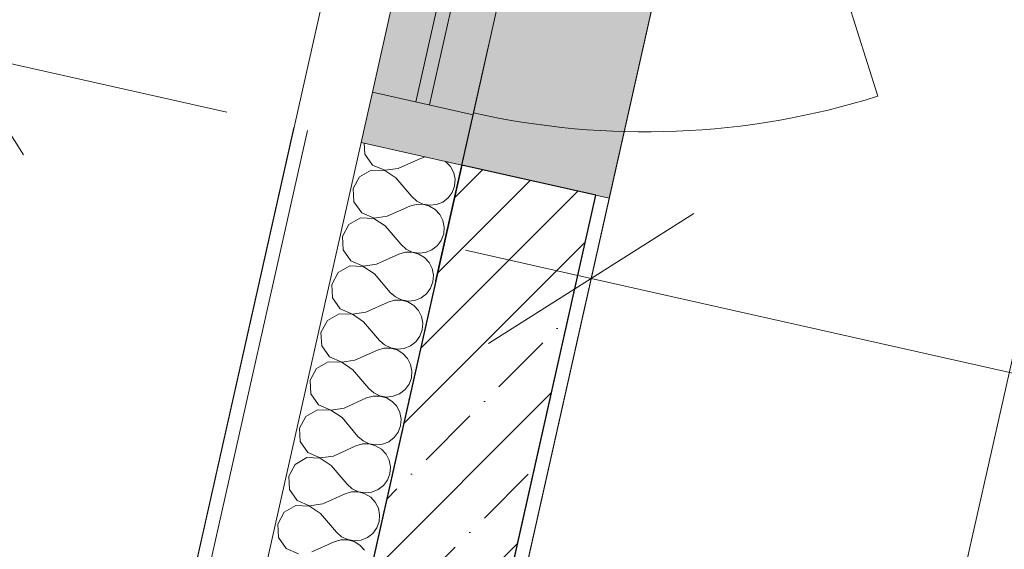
# Model space of a CAD drawing. Header units: millimetres. Extents: x -7145539 to 8272368, y 6117771 to 6337028.
# Tile 61 of 213: x -6875547 to -6874115, y 6142993 to 6143763. Entities that reach past the tile are written whole.
import ezdxf
from ezdxf.enums import TextEntityAlignment as Align

# ---------------------------------------------------------------- set-up
doc = ezdxf.new("R2010")
doc.units = ezdxf.units.MM
doc.header["$MEASUREMENT"] = 0
doc.linetypes.add('Штрихпунктирная', pattern=[670.277762, 352.777767, -176.388884, 0, -141.111112])
for name, color, linetype, lineweight in [('0_Ном._пера__120', 7, 'Continuous', 0), ('АР-Стены_внешние_.АР_Ном._пера__1', 7, 'Continuous', 30), ('АР-Стены_внешние_.АР_Ном._пера__120', 7, 'Continuous', 0), ('АР-Стены_внутренние_пилоны.АР_Ном._пера__1', 7, 'Continuous', 15), ('АР-Чертеж-Оси_Осевые размеры.АР_Ном._пера__120', 7, 'Continuous', 0), ('АР-Чертеж-Размеры.АР_Ном._пера__1', 7, 'Continuous', 0), ('Окна Archicad_Ном._пера__1', 7, 'Continuous', 0), ('Окна Archicad_Ном._пера__120', 7, 'Continuous', 0)]:
    doc.layers.add(name, color=color, linetype=linetype, lineweight=lineweight)
for name, color, linetype in [('S - квартира_помещение.АР', 7, 'Continuous'), ('АР-Стены_внешние_.АР', 7, 'Continuous'), ('АР-Стены_внутренние_пилоны.АР', 7, 'Continuous'), ('АР-Чертеж-Оси_Осевые размеры.АР', 7, 'Continuous'), ('АР-Чертеж-Размеры.АР', 7, 'Continuous'), ('Окна Archicad', 7, 'Continuous')]:
    doc.layers.add(name, color=color, linetype=linetype)
doc.styles.add('РЎР“Р•РќР•Р\xa0Р\x98Р\xa0_РЎРўР\x98Р›Р¬_2', font='GOTHIC.TTF')
doc.styles.add('РЎР“Р•РќР•Р\xa0Р\x98Р\xa0_РЎРўР\x98Р›Р¬_6', font='GOST_Common.ttf')
doc.dimstyles.new('СГЕНЕРИР_СТИЛЬ__5', dxfattribs={"dimtxt": 150, "dimasz": 237.5, "dimexe": 0.18, "dimexo": 0.0625, "dimgap": 0, "dimtad": 1, "dimdec": 0, "dimzin": 0, "dimdsep": 46, "dimtxsty": 'РЎР“Р•РќР•Р\xa0Р\x98Р\xa0_РЎРўР\x98Р›Р¬_6', "dimblk": 'ARROWHEAD_6', "dimblk1": 'ARROWHEAD_6', "dimblk2": 'ARROWHEAD_6', "dimcen": 0.09, "dimse1": 1, "dimse2": 1, "dimclrd": 7, "dimclre": 7, "dimclrt": 7, "dimazin": 0, "dimtfac": 1, "dimtdec": 4, "dimtmove": 0, "dimatfit": 3, "dimfxl": 1, "dimtolj": 1, "dimtzin": 0, "dimarcsym": 0})
doc.dimstyles.new('СГЕНЕРИР_СТИЛЬ__9', dxfattribs={"dimtxt": 150, "dimasz": 237.5, "dimexe": 0.18, "dimexo": 1000, "dimgap": 0, "dimtad": 1, "dimdec": 0, "dimzin": 0, "dimdsep": 46, "dimtxsty": 'РЎР“Р•РќР•Р\xa0Р\x98Р\xa0_РЎРўР\x98Р›Р¬_6', "dimblk": 'ARROWHEAD_6', "dimblk1": 'ARROWHEAD_6', "dimblk2": 'ARROWHEAD_6', "dimcen": 0.09, "dimclrd": 7, "dimclre": 7, "dimclrt": 7, "dimazin": 0, "dimtfac": 1, "dimtdec": 4, "dimtmove": 0, "dimatfit": 3, "dimfxl": 1, "dimtolj": 1, "dimtzin": 0, "dimarcsym": 0})

# ---------------------------------------------------------------- blocks, each defined once
blk = doc.blocks.new('*X904', base_point=(-6256761.3, 6562677.8))
at = {"layer": 'АР-Стены_внешние_.АР_Ном._пера__1', "color": 7, "linetype": 'Continuous', "lineweight": 0}
for p, q in [((-6875046.4, 6143583.4), (-6875045.6, 6143567.6)), ((-6875045.6, 6143567.6), (-6875034.4, 6143551.6)), ((-6874997.2, 6143546.7), (-6874964.6, 6143561.3)), ((-6874957.5, 6143563.4), (-6874964.6, 6143561.3)), ((-6875036, 6143544.2), (-6875053, 6143534.6)), ((-6875016.5, 6143543.6), (-6875036, 6143544.2)), ((-6875034.4, 6143551.6), (-6875016.5, 6143543.9)), ((-6875016.5, 6143543.9), (-6874997.2, 6143546.7)), ((-6874927.4, 6143556.4), (-6874927.9, 6143556.8)), ((-6874920.7, 6143549.2), (-6874927.4, 6143556.4)), ((-6874916.2, 6143540.4), (-6874920.7, 6143549.2)), ((-6875053, 6143534.6), (-6875062.3, 6143517.4)), ((-6875000.3, 6143532.8), (-6875016.5, 6143543.6)), ((-6875000.3, 6143532.8), (-6874977.1, 6143505.6)), ((-6874914.3, 6143530.8), (-6874916.2, 6143540.4)), ((-6874915.1, 6143520.9), (-6874914.3, 6143530.8)), ((-6875062.3, 6143517.4), (-6875061.2, 6143497.9)), ((-6874918.6, 6143511.7), (-6874915.1, 6143520.9)), ((-6874977.1, 6143505.6), (-6874969.7, 6143499)), ((-6874932.2, 6143497.8), (-6874924.4, 6143503.8)), ((-6874924.4, 6143503.8), (-6874918.6, 6143511.7)), ((-6875061.2, 6143497.9), (-6875050, 6143481.9)), ((-6875012.8, 6143477), (-6874980.2, 6143491.7)), ((-6874970.8, 6143494.4), (-6874980.2, 6143491.7)), ((-6874960.9, 6143494.5), (-6874970.8, 6143494.4)), ((-6874969.7, 6143499), (-6874960.9, 6143494.8)), ((-6874960.9, 6143494.8), (-6874951.2, 6143493.1)), ((-6874951.4, 6143491.9), (-6874960.9, 6143494.5)), ((-6874943, 6143486.7), (-6874951.4, 6143491.9)), ((-6874951.2, 6143493.1), (-6874941.4, 6143494.1)), ((-6874941.4, 6143494.1), (-6874932.2, 6143497.8)), ((-6875051.7, 6143474.6), (-6875068.6, 6143464.9)), ((-6875032.2, 6143473.9), (-6875051.7, 6143474.6)), ((-6875050, 6143481.9), (-6875032.1, 6143474.2)), ((-6875015.9, 6143463.1), (-6875032.2, 6143473.9)), ((-6875032.1, 6143474.2), (-6875012.8, 6143477)), ((-6874936.3, 6143479.5), (-6874943, 6143486.7)), ((-6874931.8, 6143470.7), (-6874936.3, 6143479.5)), ((-6875068.6, 6143464.9), (-6875078, 6143447.7)), ((-6875015.9, 6143463.1), (-6874992.8, 6143435.9)), ((-6874929.9, 6143461.1), (-6874931.8, 6143470.7)), ((-6874930.7, 6143451.3), (-6874929.9, 6143461.1)), ((-6875078, 6143447.7), (-6875076.9, 6143428.2)), ((-6874934.2, 6143442), (-6874930.7, 6143451.3)), ((-6874992.8, 6143435.9), (-6874985.4, 6143429.4)), ((-6874947.9, 6143428.1), (-6874940.1, 6143434.1)), ((-6874940.1, 6143434.1), (-6874934.2, 6143442)), ((-6875076.9, 6143428.2), (-6875065.7, 6143412.2)), ((-6875028.5, 6143407.3), (-6874995.9, 6143422)), ((-6874986.4, 6143424.7), (-6874995.9, 6143422)), ((-6874976.6, 6143424.8), (-6874986.4, 6143424.7)), ((-6874985.4, 6143429.4), (-6874976.5, 6143425.1)), ((-6874967.1, 6143422.2), (-6874976.6, 6143424.8)), ((-6874976.5, 6143425.1), (-6874966.8, 6143423.4)), ((-6874958.7, 6143417.1), (-6874967.1, 6143422.2)), ((-6874966.8, 6143423.4), (-6874957, 6143424.4)), ((-6874952, 6143409.8), (-6874958.7, 6143417.1)), ((-6874957, 6143424.4), (-6874947.9, 6143428.1)), ((-6875067.4, 6143404.9), (-6875084.3, 6143395.2)), ((-6875047.8, 6143404.2), (-6875067.4, 6143404.9)), ((-6875065.7, 6143412.2), (-6875047.8, 6143404.5)), ((-6875047.8, 6143404.5), (-6875028.5, 6143407.3)), ((-6875031.6, 6143393.4), (-6875047.8, 6143404.2)), ((-6874947.5, 6143401), (-6874952, 6143409.8)), ((-6874945.6, 6143391.4), (-6874947.5, 6143401)), ((-6875084.3, 6143395.2), (-6875093.6, 6143378)), ((-6875031.6, 6143393.4), (-6875008.4, 6143366.2)), ((-6874946.4, 6143381.6), (-6874945.6, 6143391.4)), ((-6875093.6, 6143378), (-6875092.5, 6143358.5)), ((-6874955.7, 6143364.4), (-6874949.9, 6143372.3)), ((-6874949.9, 6143372.3), (-6874946.4, 6143381.6)), ((-6875092.5, 6143358.5), (-6875081.4, 6143342.5)), ((-6875008.4, 6143366.2), (-6875001, 6143359.7)), ((-6875001, 6143359.7), (-6874992.2, 6143355.4)), ((-6874972.7, 6143354.7), (-6874963.5, 6143358.4)), ((-6874963.5, 6143358.4), (-6874955.7, 6143364.4)), ((-6875044.1, 6143337.6), (-6875011.5, 6143352.3)), ((-6875002.1, 6143355), (-6875011.5, 6143352.3)), ((-6874992.2, 6143355.1), (-6875002.1, 6143355)), ((-6874992.2, 6143355.4), (-6874982.5, 6143353.7)), ((-6874982.7, 6143352.5), (-6874992.2, 6143355.1)), ((-6874974.3, 6143347.4), (-6874982.7, 6143352.5)), ((-6874982.5, 6143353.7), (-6874972.7, 6143354.7)), ((-6874967.6, 6143340.1), (-6874974.3, 6143347.4)), ((-6875083, 6143335.2), (-6875099.9, 6143325.5)), ((-6875063.5, 6143334.5), (-6875083, 6143335.2)), ((-6875081.4, 6143342.5), (-6875063.4, 6143334.8)), ((-6875047.3, 6143323.7), (-6875063.5, 6143334.5)), ((-6875063.4, 6143334.8), (-6875044.1, 6143337.6)), ((-6874963.1, 6143331.4), (-6874967.6, 6143340.1)), ((-6874961.2, 6143321.7), (-6874963.1, 6143331.4)), ((-6875099.9, 6143325.5), (-6875109.3, 6143308.3)), ((-6875047.3, 6143323.7), (-6875024.1, 6143296.5)), ((-6874962.1, 6143311.9), (-6874961.2, 6143321.7)), ((-6875109.3, 6143308.3), (-6875108.2, 6143288.8)), ((-6874971.4, 6143294.7), (-6874965.5, 6143302.6)), ((-6874965.5, 6143302.6), (-6874962.1, 6143311.9)), ((-6875108.2, 6143288.8), (-6875097, 6143272.8)), ((-6875024.1, 6143296.5), (-6875016.7, 6143290)), ((-6875016.7, 6143290), (-6875007.8, 6143285.7)), ((-6874988.3, 6143285), (-6874979.2, 6143288.7)), ((-6874979.2, 6143288.7), (-6874971.4, 6143294.7)), ((-6875097, 6143272.8), (-6875079.1, 6143265.1)), ((-6875059.8, 6143267.9), (-6875027.2, 6143282.6)), ((-6875017.7, 6143285.3), (-6875027.2, 6143282.6)), ((-6875007.9, 6143285.4), (-6875017.7, 6143285.3)), ((-6874998.4, 6143282.8), (-6875007.9, 6143285.4)), ((-6875007.8, 6143285.7), (-6874998.1, 6143284)), ((-6874990, 6143277.7), (-6874998.4, 6143282.8)), ((-6874998.1, 6143284), (-6874988.3, 6143285)), ((-6874983.3, 6143270.4), (-6874990, 6143277.7)), ((-6875098.7, 6143265.5), (-6875115.6, 6143255.8)), ((-6875079.1, 6143264.8), (-6875098.7, 6143265.5)), ((-6875079.1, 6143265.1), (-6875059.8, 6143267.9)), ((-6875062.9, 6143254), (-6875079.1, 6143264.8)), ((-6874978.8, 6143261.7), (-6874983.3, 6143270.4)), ((-6874976.9, 6143252), (-6874978.8, 6143261.7)), ((-6875115.6, 6143255.8), (-6875124.9, 6143238.6)), ((-6875062.9, 6143254), (-6875039.7, 6143226.8)), ((-6874977.7, 6143242.2), (-6874976.9, 6143252)), ((-6875124.9, 6143238.6), (-6875123.8, 6143219.1)), ((-6874987, 6143225), (-6874981.2, 6143232.9)), ((-6874981.2, 6143232.9), (-6874977.7, 6143242.2)), ((-6875123.8, 6143219.1), (-6875112.7, 6143203.1)), ((-6875033.4, 6143215.6), (-6875042.9, 6143212.9)), ((-6875039.7, 6143226.8), (-6875032.4, 6143220.3)), ((-6875023.5, 6143215.7), (-6875033.4, 6143215.6)), ((-6875032.4, 6143220.3), (-6875023.5, 6143216)), ((-6875023.5, 6143216), (-6875013.8, 6143214.3)), ((-6875014, 6143213.1), (-6875023.5, 6143215.7)), ((-6875013.8, 6143214.3), (-6875004, 6143215.3)), ((-6875004, 6143215.3), (-6874994.8, 6143219)), ((-6874994.8, 6143219), (-6874987, 6143225)), ((-6875112.7, 6143203.1), (-6875094.7, 6143195.4)), ((-6875075.4, 6143198.2), (-6875042.9, 6143212.9)), ((-6875005.6, 6143208), (-6875014, 6143213.1)), ((-6874998.9, 6143200.8), (-6875005.6, 6143208)), ((-6874994.4, 6143192), (-6874998.9, 6143200.8)), ((-6875114.3, 6143195.8), (-6875131.3, 6143186.1)), ((-6875094.8, 6143195.1), (-6875114.3, 6143195.8)), ((-6875078.6, 6143184.3), (-6875094.8, 6143195.1)), ((-6875094.7, 6143195.4), (-6875075.4, 6143198.2)), ((-6874992.5, 6143182.3), (-6874994.4, 6143192)), ((-6875131.3, 6143186.1), (-6875140.6, 6143168.9)), ((-6875078.6, 6143184.3), (-6875055.4, 6143157.1)), ((-6874996.8, 6143163.3), (-6874993.4, 6143172.5)), ((-6874993.4, 6143172.5), (-6874992.5, 6143182.3)), ((-6875140.6, 6143168.9), (-6875139.5, 6143149.5)), ((-6875002.7, 6143155.3), (-6874996.8, 6143163.3)), ((-6875139.5, 6143149.5), (-6875128.3, 6143133.4)), ((-6875049, 6143146), (-6875058.5, 6143143.2)), ((-6875055.4, 6143157.1), (-6875048, 6143150.6)), ((-6875039.2, 6143146), (-6875049, 6143146)), ((-6875048, 6143150.6), (-6875039.1, 6143146.3)), ((-6875029.7, 6143143.4), (-6875039.2, 6143146)), ((-6875039.1, 6143146.3), (-6875029.4, 6143144.6)), ((-6875021.3, 6143138.3), (-6875029.7, 6143143.4)), ((-6875029.4, 6143144.6), (-6875019.6, 6143145.6)), ((-6875019.6, 6143145.6), (-6875010.5, 6143149.3)), ((-6875010.5, 6143149.3), (-6875002.7, 6143155.3)), ((-6875128.3, 6143133.4), (-6875110.4, 6143125.7)), ((-6875091.1, 6143128.5), (-6875058.5, 6143143.2)), ((-6875014.6, 6143131.1), (-6875021.3, 6143138.3)), ((-6875010.1, 6143122.3), (-6875014.6, 6143131.1)), ((-6875146.9, 6143116.4), (-6875156.2, 6143099.2)), ((-6875130, 6143126.1), (-6875146.9, 6143116.4)), ((-6875110.5, 6143125.4), (-6875130, 6143126.1)), ((-6875094.2, 6143114.6), (-6875110.5, 6143125.4)), ((-6875110.4, 6143125.7), (-6875091.1, 6143128.5)), ((-6875094.2, 6143114.6), (-6875071, 6143087.4)), ((-6875008.2, 6143112.6), (-6875010.1, 6143122.3)), ((-6875012.5, 6143093.6), (-6875009, 6143102.8)), ((-6875009, 6143102.8), (-6875008.2, 6143112.6)), ((-6875156.2, 6143099.2), (-6875155.1, 6143079.8)), ((-6875071, 6143087.4), (-6875063.7, 6143080.9)), ((-6875018.3, 6143085.6), (-6875012.5, 6143093.6)), ((-6875155.1, 6143079.8), (-6875144, 6143063.8)), ((-6875106.7, 6143058.8), (-6875074.2, 6143073.5)), ((-6875064.7, 6143076.3), (-6875074.2, 6143073.5)), ((-6875054.8, 6143076.3), (-6875064.7, 6143076.3)), ((-6875063.7, 6143080.9), (-6875054.8, 6143076.6)), ((-6875054.8, 6143076.6), (-6875045.1, 6143074.9)), ((-6875045.3, 6143073.7), (-6875054.8, 6143076.3)), ((-6875036.9, 6143068.6), (-6875045.3, 6143073.7)), ((-6875045.1, 6143074.9), (-6875035.3, 6143075.9)), ((-6875035.3, 6143075.9), (-6875026.1, 6143079.6)), ((-6875026.1, 6143079.6), (-6875018.3, 6143085.6)), ((-6875144, 6143063.8), (-6875126, 6143056)), ((-6875126, 6143056), (-6875106.7, 6143058.8)), ((-6875030.2, 6143061.4), (-6875036.9, 6143068.6)), ((-6875025.8, 6143052.6), (-6875030.2, 6143061.4)), ((-6875162.6, 6143046.7), (-6875171.9, 6143029.6)), ((-6875145.6, 6143056.4), (-6875162.6, 6143046.7)), ((-6875126.1, 6143055.7), (-6875145.6, 6143056.4)), ((-6875109.9, 6143044.9), (-6875126.1, 6143055.7)), ((-6875109.9, 6143044.9), (-6875086.7, 6143017.7)), ((-6875023.9, 6143042.9), (-6875025.8, 6143052.6)), ((-6875171.9, 6143029.6), (-6875170.8, 6143010.1)), ((-6875028.1, 6143023.9), (-6875024.7, 6143033.1)), ((-6875024.7, 6143033.1), (-6875023.9, 6143042.9)), ((-6875086.7, 6143017.7), (-6875079.3, 6143011.2)), ((-6875041.8, 6143009.9), (-6875034, 6143015.9)), ((-6875034, 6143015.9), (-6875028.1, 6143023.9)), ((-6875170.8, 6143010.1), (-6875159.6, 6142994.1)), ((-6875122.4, 6142989.2), (-6875089.8, 6143003.8)), ((-6875080.4, 6143006.6), (-6875089.8, 6143003.8)), ((-6875070.5, 6143006.6), (-6875080.4, 6143006.6)), ((-6875079.3, 6143011.2), (-6875070.4, 6143006.9)), ((-6875061, 6143004), (-6875070.5, 6143006.6)), ((-6875070.4, 6143006.9), (-6875060.7, 6143005.2)), ((-6875052.6, 6142998.9), (-6875061, 6143004)), ((-6875060.7, 6143005.2), (-6875050.9, 6143006.3)), ((-6875050.9, 6143006.3), (-6875041.8, 6143009.9)), ((-6875159.6, 6142994.1), (-6875141.7, 6142986.3)), ((-6875045.9, 6142991.7), (-6875052.6, 6142998.9))]:
    blk.add_line(p, q, dxfattribs=at)
blk = doc.blocks.new('Горизонтальное Многостворчатое Окно 23[31]_1', base_point=(-6256761.3, 6562677.8))
at = {"layer": 'Окна Archicad', "linetype": 'Continuous', "lineweight": 0, "true_color": 0xffffff}
for points in [[(-6874904.6, 6143551.5), (-6874689.9, 6143503.3), (-6874139.9, 6145952), (-6874354.6, 6146000.2)], [(-6874888.1, 6143624.7), (-6874637.8, 6144739.3), (-6874784.2, 6144772.2), (-6875034.5, 6143657.6)], [(-6874904.6, 6143551.5), (-6874888.1, 6143624.7), (-6875034.5, 6143657.6), (-6875050.9, 6143584.4)]]:
    blk.add_hatch(color=7, dxfattribs=at).paths.add_polyline_path(points)
at = {"layer": 'Окна Archicad_Ном._пера__1', "color": 7, "linetype": 'Continuous', "lineweight": 15}
blk.add_line((-6874709.4, 6143507.7), (-6874904.6, 6143551.5), dxfattribs=at)
at = {"layer": 'Окна Archicad_Ном._пера__1', "color": 7, "linetype": 'Continuous', "lineweight": 0}
blk.add_line((-6874689.9, 6143503.3), (-6874709.4, 6143507.7), dxfattribs=at)
at = {"layer": 'Окна Archicad_Ном._пера__120', "color": 7, "linetype": 'Continuous', "lineweight": 0}
for p, q in [((-6874689.9, 6143503.3), (-6874139.9, 6145952)), ((-6875034.5, 6143657.6), (-6874784.2, 6144772.2)), ((-6874971.1, 6143643.3), (-6874720.7, 6144757.9)), ((-6874701.2, 6144753.5), (-6874951.6, 6143638.9)), ((-6874888.1, 6143624.7), (-6874637.8, 6144739.3)), ((-6875050.9, 6143584.4), (-6875034.5, 6143657.6)), ((-6875034.5, 6143657.6), (-6874888.1, 6143624.7)), ((-6874888.1, 6143624.7), (-6874904.6, 6143551.5)), ((-6874904.6, 6143551.5), (-6875050.9, 6143584.4))]:
    blk.add_line(p, q, dxfattribs=at)
blk = doc.blocks.new('Стена_242_1', base_point=(-6872901.6, 6151557.2))
at = {"layer": 'АР-Стены_внешние_.АР', "linetype": 'Continuous', "lineweight": 0, "true_color": 0x000000}
h = blk.add_hatch(dxfattribs=at)
h.set_pattern_fill('БЛОКИ_БЕТОННЫЕ_ЭФФЕКТИВН_70', color=18, style=0, pattern_type=2)
h.set_pattern_definition([(45, (-6256761.35, 6562677.8), (-127.27922, 127.27922), [])])
h.paths.add_polyline_path([(-6874904.6, 6143551.5), (-6875388.9, 6141395), (-6875193.8, 6141351.1), (-6874709.4, 6143507.7)])
h = blk.add_hatch(dxfattribs=at)
h.set_pattern_fill('ШТУКАТУРКА__ГИПС_01_0001', color=18, style=0, pattern_type=2)
h.set_pattern_definition([(45, (-6256761.35, 6563027.8), (-111.369318, 111.369318), [0, -105, 0, -157.5]), (110, (-6256411.35, 6563027.8), (148.001588, 53.868173), [0, -77, 0, -133])])
h.paths.add_polyline_path([(-6875056, 6141873.4), (-6874689.9, 6143503.3), (-6874709.4, 6143507.7), (-6875075.5, 6141877.7)])
at = {"layer": 'АР-Стены_внешние_.АР_Ном._пера__1', "color": 7, "linetype": 'Continuous', "lineweight": 0}
for p, q in [((-6875129, 6143601.9), (-6875613.3, 6141445.4)), ((-6875050.9, 6143584.4), (-6875535.3, 6141427.8))]:
    blk.add_line(p, q, dxfattribs=at)
at = {"layer": 'АР-Стены_внешние_.АР_Ном._пера__1', "color": 7, "linetype": 'Continuous', "lineweight": 15}
for p, q in [((-6874904.6, 6143551.5), (-6875388.9, 6141395)), ((-6875079.9, 6141858.2), (-6874709.4, 6143507.7))]:
    blk.add_line(p, q, dxfattribs=at)
at = {"layer": 'АР-Стены_внешние_.АР_Ном._пера__1', "color": 7, "linetype": 'Continuous', "lineweight": 0, "flags": 128}
for points in [[(-6875148.5, 6143606.3), (-6875632.8, 6141449.8)], [(-6875056, 6141873.4), (-6874689.9, 6143503.3)]]:
    blk.add_lwpolyline(points, dxfattribs=at)
at = {"layer": 'АР-Стены_внешние_.АР', "color": 7, "lineweight": 0}
blk.add_blockref('*X904', (-6256761.3, 6562677.8), dxfattribs=at)
at = {"layer": 'Окна Archicad', "color": 7, "linetype": 'Continuous', "lineweight": 0}
blk.add_blockref('Горизонтальное Многостворчатое Окно 23[31]_1', (-6256761.3, 6562677.8), dxfattribs=at)
blk = doc.blocks.new('Стандартный Маркер Сетки[124]_1', base_point=(-6872883.1, 6152552))
at = {"layer": 'АР-Чертеж-Оси_Осевые размеры.АР_Ном._пера__120', "color": 7, "linetype": 'Штрихпунктирная', "lineweight": 0}
blk.add_line((-6873102.3, 6151576.3), (-6877664.8, 6131261.9), dxfattribs=at)
at = {"layer": 'АР-Чертеж-Оси_Осевые размеры.АР_Ном._пера__120', "color": 7, "lineweight": 0, "style": 'РЎР“Р•РќР•Р\xa0Р\x98Р\xa0_РЎРўР\x98Р›Р¬_2'}
blk.add_attdef('AC_MarkerText_1', text='', height=350, rotation=347.3417, dxfattribs=at).set_placement((-6877923.6, 6129979.4), align=Align.TOP_CENTER)
blk = doc.blocks.new('Стандартный Маркер Сетки[182]_1', base_point=(-6872883.1, 6152552))
at = {"layer": 'АР-Чертеж-Оси_Осевые размеры.АР_Ном._пера__120', "color": 7, "linetype": 'Штрихпунктирная', "lineweight": 0}
blk.add_line((-6873102.3, 6151576.3), (-6877664.8, 6131261.9), dxfattribs=at)
at = {"layer": 'АР-Чертеж-Оси_Осевые размеры.АР_Ном._пера__120', "color": 7, "lineweight": 0, "style": 'РЎР“Р•РќР•Р\xa0Р\x98Р\xa0_РЎРўР\x98Р›Р¬_2'}
blk.add_attdef('AC_MarkerText_1', text='', height=350, rotation=347.3417, dxfattribs=at).set_placement((-6877923.6, 6129979.4), align=Align.TOP_CENTER)
blk = doc.blocks.new('Стандартный Маркер Сетки[183]_1', base_point=(-6872883.1, 6152552))
at = {"layer": 'АР-Чертеж-Оси_Осевые размеры.АР_Ном._пера__120', "color": 7, "linetype": 'Штрихпунктирная', "lineweight": 0}
blk.add_line((-6873102.3, 6151576.3), (-6877664.8, 6131261.9), dxfattribs=at)
at = {"layer": 'АР-Чертеж-Оси_Осевые размеры.АР_Ном._пера__120', "color": 7, "lineweight": 0, "style": 'РЎР“Р•РќР•Р\xa0Р\x98Р\xa0_РЎРўР\x98Р›Р¬_2'}
blk.add_attdef('AC_MarkerText_1', text='', height=350, rotation=347.3417, dxfattribs=at).set_placement((-6877923.6, 6129979.4), align=Align.TOP_CENTER)
blk = doc.blocks.new('Стандартный Маркер Сетки[184]_1', base_point=(-6872883.1, 6152552))
at = {"layer": 'АР-Чертеж-Оси_Осевые размеры.АР_Ном._пера__120', "color": 7, "linetype": 'Штрихпунктирная', "lineweight": 0}
blk.add_line((-6873102.3, 6151576.3), (-6877664.8, 6131261.9), dxfattribs=at)
at = {"layer": 'АР-Чертеж-Оси_Осевые размеры.АР_Ном._пера__120', "color": 7, "lineweight": 0, "style": 'РЎР“Р•РќР•Р\xa0Р\x98Р\xa0_РЎРўР\x98Р›Р¬_2'}
blk.add_attdef('AC_MarkerText_1', text='', height=350, rotation=347.3417, dxfattribs=at).set_placement((-6877923.6, 6129979.4), align=Align.TOP_CENTER)
blk = doc.blocks.new('Стандартный Маркер Сетки[187]_1', base_point=(-6872883.1, 6152552))
at = {"layer": 'АР-Чертеж-Оси_Осевые размеры.АР_Ном._пера__120', "color": 7, "linetype": 'Штрихпунктирная', "lineweight": 0}
blk.add_line((-6873102.3, 6151576.3), (-6877664.8, 6131261.9), dxfattribs=at)
at = {"layer": 'АР-Чертеж-Оси_Осевые размеры.АР_Ном._пера__120', "color": 7, "lineweight": 0, "style": 'РЎР“Р•РќР•Р\xa0Р\x98Р\xa0_РЎРўР\x98Р›Р¬_2'}
blk.add_attdef('AC_MarkerText_1', text='', height=350, rotation=347.3417, dxfattribs=at).set_placement((-6877923.6, 6129979.4), align=Align.TOP_CENTER)
blk = doc.blocks.new('Стандартный Маркер Сетки[195]_1', base_point=(-6872883.1, 6152552))
at = {"layer": 'АР-Чертеж-Оси_Осевые размеры.АР_Ном._пера__120', "color": 7, "linetype": 'Штрихпунктирная', "lineweight": 0}
blk.add_line((-6873102.3, 6151576.3), (-6877664.8, 6131261.9), dxfattribs=at)
at = {"layer": 'АР-Чертеж-Оси_Осевые размеры.АР_Ном._пера__120', "color": 7, "lineweight": 0, "style": 'РЎР“Р•РќР•Р\xa0Р\x98Р\xa0_РЎРўР\x98Р›Р¬_2'}
blk.add_attdef('AC_MarkerText_1', text='', height=350, rotation=347.3417, dxfattribs=at).set_placement((-6877923.6, 6129979.4), align=Align.TOP_CENTER)
blk = doc.blocks.new('Стандартный Маркер Сетки[196]_1', base_point=(-6872883.1, 6152552))
at = {"layer": 'АР-Чертеж-Оси_Осевые размеры.АР_Ном._пера__120', "color": 7, "linetype": 'Штрихпунктирная', "lineweight": 0}
blk.add_line((-6873102.3, 6151576.3), (-6877664.8, 6131261.9), dxfattribs=at)
at = {"layer": 'АР-Чертеж-Оси_Осевые размеры.АР_Ном._пера__120', "color": 7, "lineweight": 0, "style": 'РЎР“Р•РќР•Р\xa0Р\x98Р\xa0_РЎРўР\x98Р›Р¬_2'}
blk.add_attdef('AC_MarkerText_1', text='', height=350, rotation=347.3417, dxfattribs=at).set_placement((-6877923.6, 6129979.4), align=Align.TOP_CENTER)
blk = doc.blocks.new('Стандартный Маркер Сетки[197]_1', base_point=(-6872883.1, 6152552))
at = {"layer": 'АР-Чертеж-Оси_Осевые размеры.АР_Ном._пера__120', "color": 7, "linetype": 'Штрихпунктирная', "lineweight": 0}
blk.add_line((-6873102.3, 6151576.3), (-6877664.8, 6131261.9), dxfattribs=at)
at = {"layer": 'АР-Чертеж-Оси_Осевые размеры.АР_Ном._пера__120', "color": 7, "lineweight": 0, "style": 'РЎР“Р•РќР•Р\xa0Р\x98Р\xa0_РЎРўР\x98Р›Р¬_2'}
blk.add_attdef('AC_MarkerText_1', text='', height=350, rotation=347.3417, dxfattribs=at).set_placement((-6877923.6, 6129979.4), align=Align.TOP_CENTER)
blk = doc.blocks.new('*D1174', base_point=(-6256761.3, 6562677.8))
at = {"layer": 'АР-Чертеж-Размеры.АР_Ном._пера__1', "color": 7, "linetype": 'Continuous', "lineweight": 0, "transparency": 16777216}
for p, q in [((-6874664.8, 6143615.2), (-6874767.5, 6143157.8)), ((-6874566.8, 6143481), (-6874865.5, 6143291.9)), ((-6874716.2, 6143386.5), (-6874899.1, 6143427.6)), ((-6871496.5, 6142663.3), (-6874716.2, 6143386.5)), ((-6871445.1, 6142892), (-6871547.8, 6142434.7)), ((-6871645.8, 6142568.8), (-6871347.1, 6142757.9)), ((-6871313.5, 6142622.2), (-6871496.5, 6142663.3))]:
    blk.add_line(p, q, dxfattribs=at)
at = {"layer": 'АР-Чертеж-Размеры.АР_Ном._пера__1', "color": 7, "lineweight": 0, "transparency": 16777216, "insert": (-6873332.4, 6143106.4), "char_height": 150, "attachment_point": 7, "rotation": 347.3415, "style": 'РЎР“Р•РќР•Р\xa0Р\x98Р\xa0_РЎРўР\x98Р›Р¬_6'}
blk.add_mtext('\\A1;{\\pql;\\fGOST Common|b0|i0|c204|p0;\\W1.000000;3\xa0300}', dxfattribs=at)
blk = doc.blocks.new('ARROWHEAD_6')
at = {"color": 0, "linetype": 'Continuous', "lineweight": 0}
for p, q in [((-0.5, -0.5), (0.5, 0.5)), ((0, 0), (-1, 0))]:
    blk.add_line(p, q, dxfattribs=at)
blk = doc.blocks.new('*D1247', base_point=(-6256761.3, 6562677.8))
at = {"layer": 'АР-Чертеж-Размеры.АР_Ном._пера__1', "color": 7, "linetype": 'Continuous', "lineweight": 0, "transparency": 16777216}
for p, q in [((-6874602.2, 6148320.5), (-6875086.4, 6146164.6)), ((-6874991.8, 6146015.2), (-6875181, 6146313.9)), ((-6875315.1, 6146216), (-6874237.5, 6145973.9)), ((-6875086.4, 6146164.6), (-6875636.4, 6143715.9)), ((-6875541.8, 6143566.5), (-6875730.9, 6143865.2)), ((-6875865, 6143767.2), (-6875246.1, 6143628.2)), ((-6875636.4, 6143715.9), (-6876120.6, 6141559.6))]:
    blk.add_line(p, q, dxfattribs=at)
at = {"layer": 'АР-Чертеж-Размеры.АР_Ном._пера__1', "color": 7, "lineweight": 0, "transparency": 16777216, "insert": (-6875439.6, 6144728.9), "char_height": 150, "attachment_point": 7, "rotation": 77.3417, "style": 'РЎР“Р•РќР•Р\xa0Р\x98Р\xa0_РЎРўР\x98Р›Р¬_6'}
blk.add_mtext('\\A1;{\\pql;\\fGOST Common|b0|i0|c204|p0;\\W1.000000;2\xa0510}', dxfattribs=at)
blk = doc.blocks.new('*D1248', base_point=(-6256761.3, 6562677.8))
at = {"layer": 'АР-Чертеж-Размеры.АР_Ном._пера__1', "color": 7, "linetype": 'Continuous', "lineweight": 0, "transparency": 16777216}
for p, q in [((-6875541.8, 6143566.5), (-6875730.9, 6143865.2)), ((-6875636.4, 6143715.9), (-6876120.6, 6141559.6)), ((-6876026.1, 6141410.2), (-6876215.2, 6141708.9))]:
    blk.add_line(p, q, dxfattribs=at)
at = {"layer": 'АР-Чертеж-Размеры.АР_Ном._пера__1', "color": 7, "lineweight": 0, "transparency": 16777216, "insert": (-6875956.7, 6142426.4), "char_height": 150, "attachment_point": 7, "rotation": 77.3417, "style": 'РЎР“Р•РќР•Р\xa0Р\x98Р\xa0_РЎРўР\x98Р›Р¬_6'}
blk.add_mtext('\\A1;{\\pql;\\fGOST Common|b0|i0|c204|p0;\\W1.000000;2\xa0210}', dxfattribs=at)
blk = doc.blocks.new('*D1273', base_point=(-6256761.3, 6562677.8))
at = {"layer": 'АР-Чертеж-Размеры.АР_Ном._пера__1', "color": 7, "linetype": 'Continuous', "lineweight": 0, "transparency": 16777216}
for p, q in [((-6873385.2, 6146469.2), (-6873344.1, 6146652.2)), ((-6873290.7, 6146319.9), (-6873479.8, 6146618.6)), ((-6873156.6, 6146417.9), (-6873613.9, 6146520.6)), ((-6874448.2, 6141736.9), (-6873385.2, 6146469.2)), ((-6874542.8, 6141886.2), (-6874353.6, 6141587.5)), ((-6874219.5, 6141685.5), (-6874676.9, 6141788.2)), ((-6874489.3, 6141553.9), (-6874448.2, 6141736.9))]:
    blk.add_line(p, q, dxfattribs=at)
at = {"layer": 'АР-Чертеж-Размеры.АР_Ном._пера__1', "color": 7, "lineweight": 0, "transparency": 16777216, "insert": (-6873999.9, 6143869.6), "char_height": 150, "attachment_point": 7, "rotation": 77.3404, "style": 'РЎР“Р•РќР•Р\xa0Р\x98Р\xa0_РЎРўР\x98Р›Р¬_6'}
blk.add_mtext('\\A1;{\\pql;\\fGOST Common|b0|i0|c204|p0;\\W1.000000;4\xa0850}', dxfattribs=at)
blk = doc.blocks.new('Стена_359_1', base_point=(-6874807.1, 6143529.6))
at = {"layer": 'АР-Стены_внутренние_пилоны.АР', "linetype": 'Continuous', "lineweight": 0, "true_color": 0x000000}
h = blk.add_hatch(dxfattribs=at)
h.set_pattern_fill('ЖЕЛЕЗОБЕТОН__PROJECT__0001', color=18, style=0, pattern_type=2)
h.set_pattern_definition([(45, (-6256761.35, 6562677.8), (-84.852814, 84.852814), []), (45, (-6256803.77, 6562720.22), (-84.852814, 84.852814), [90, -30, 0, -30])])
h.paths.add_polyline_path([(-6874904.6, 6143551.5), (-6875388.9, 6141395.2), (-6875193.8, 6141351.4), (-6874709.5, 6143507.7)])
at = {"layer": 'АР-Стены_внутренние_пилоны.АР_Ном._пера__1', "color": 7, "linetype": 'Continuous', "lineweight": 30, "flags": 128}
for points in [[(-6874904.6, 6143551.5), (-6875388.9, 6141395.2)], [(-6874709.5, 6143507.7), (-6874904.6, 6143551.5)], [(-6875193.8, 6141351.4), (-6874709.5, 6143507.7)]]:
    blk.add_lwpolyline(points, dxfattribs=at)

msp = doc.modelspace()

# ---------------------------------------------------------------- linework, layer by layer
at = {"layer": '0_Ном._пера__120', "color": 7, "linetype": 'Continuous', "lineweight": 0}
msp.add_line((-6874638.5, 6144736.6), (-6874299.6, 6143651.5), dxfattribs=at)
msp.add_arc((-6874638.5, 6144736.6), 1136.8, 257.3404, 287.3404, dxfattribs=at)
at = {"layer": 'S - квартира_помещение.АР', "color": 254, "linetype": 'Continuous', "lineweight": 0, "true_color": 0xffe1c4, "flags": 128}
msp.add_lwpolyline([(-6870773.4, 6145882.6), (-6873993.1, 6146605.7), (-6875056, 6141873.3), (-6871836.3, 6141150.2)], close=True, dxfattribs=at)
at = {"layer": 'АР-Стены_внешние_.АР_Ном._пера__120', "color": 7, "linetype": 'Continuous', "lineweight": 15}
msp.add_lwpolyline([(-6851524.3, 6146207.3), (-6854998.8, 6146987.6), (-6855119.2, 6146451.4), (-6858074.6, 6147115.1), (-6857228.8, 6150880.9), (-6866156.1, 6152885.9), (-6866615.1, 6150842.2), (-6869650, 6151523.8), (-6869470.3, 6152323.9), (-6873011.9, 6153119.4), (-6876728.5, 6136571.2), (-6854736.3, 6131631.8)], dxfattribs=at)

# ---------------------------------------------------------------- block references
at = {"layer": 'АР-Стены_внешние_.АР', "color": 7, "lineweight": 0}
msp.add_blockref('Стена_242_1', (-6872901.6, 6151557.2), dxfattribs=at)
at = {"layer": 'АР-Стены_внутренние_пилоны.АР', "color": 7, "lineweight": 0}
msp.add_blockref('Стена_359_1', (-6874807.1, 6143529.6), dxfattribs=at)
at = {"layer": 'АР-Чертеж-Оси_Осевые размеры.АР', "color": 8, "linetype": 'Continuous', "lineweight": 15}
for name in ['Стандартный Маркер Сетки[124]_1', 'Стандартный Маркер Сетки[182]_1', 'Стандартный Маркер Сетки[183]_1', 'Стандартный Маркер Сетки[184]_1', 'Стандартный Маркер Сетки[187]_1', 'Стандартный Маркер Сетки[195]_1', 'Стандартный Маркер Сетки[196]_1', 'Стандартный Маркер Сетки[197]_1']:
    msp.add_blockref(name, (-6872883.1, 6152552), dxfattribs=at)

# ---------------------------------------------------------------- dimensions: what is measured, and where the dimension line sits
at = {"layer": 'АР-Чертеж-Размеры.АР', "color": 7, "linetype": 'Continuous', "lineweight": 0}
for base, p1, p2, angle, dimstyle, picture, middle, turn in [((-6875636.4, 6143715.9), (-6874139.9, 6145952), (-6875148.5, 6143606.3), 257.3417, 'СГЕНЕРИР_СТИЛЬ__9', '*D1247', (-6875456.4, 6144996.4), 77.3417), ((-6873385.2, 6146469.2), (-6873446.2, 6141511.8), (-6872388.2, 6146245.3), 77.3404, 'СГЕНЕРИР_СТИЛЬ__5', '*D1273', (-6874016.7, 6144137.1), 77.3404), ((-6874716.2, 6143386.5), (-6871239.6, 6143806.9), (-6874526.7, 6144230), 167.3415, 'СГЕНЕРИР_СТИЛЬ__5', '*D1174', (-6873064.9, 6143123.2), 347.3415), ((-6876120.6, 6141559.6), (-6875148.5, 6143606.3), (-6875632.8, 6141450), 257.3417, 'СГЕНЕРИР_СТИЛЬ__9', '*D1248', (-6875973.5, 6142693.9), 77.3417)]:
    dim = msp.add_linear_dim(base=base, p1=p1, p2=p2, angle=angle, dimstyle=dimstyle, dxfattribs=at)
    dim.commit()
    dim.dimension.update_dxf_attribs({"geometry": picture, "text_midpoint": middle, "dimtype": 160, "text_rotation": turn})

doc.saveas('drawing.dxf')
